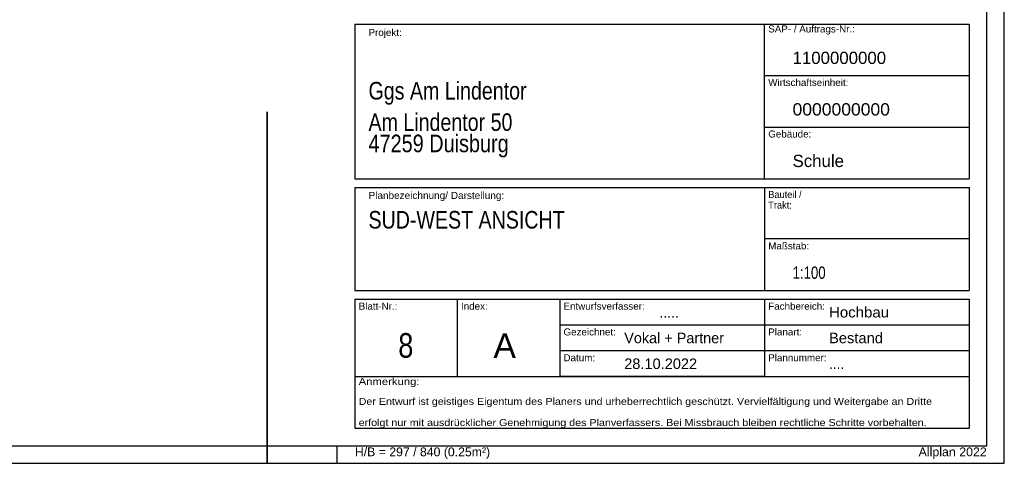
# Model space of a CAD drawing. Header units: metres. Extents: x 0 to 0.84, y 0 to 0.297.
# Tile 27 of 51: x 0.56 to 0.84, y 0 to 0.126. Entities that reach past the tile are written whole.
import ezdxf

# ---------------------------------------------------------------- set-up
doc = ezdxf.new("R2010")
doc.units = ezdxf.units.M
doc.linetypes.add('Teckovana 0.5x', pattern=[0.04, 0, -0.04])
for name, color, linetype, lineweight in [('Allgemein01', 7, 'Continuous', 13), ('Legende_ Beschreibung', 7, 'Continuous', 25), ('Standard', 7, 'Continuous', 25)]:
    doc.layers.add(name, color=color, linetype=linetype, lineweight=lineweight)
doc.styles.add('ARIAL', font='ARIAL.TTF')

msp = doc.modelspace()

# ---------------------------------------------------------------- linework, layer by layer
at = {"layer": 'Allgemein01', "color": 52, "linetype": 'Continuous', "lineweight": 13, "true_color": 0xc8c832, "transparency": 33554687}
for q in [(0.835, 0.0254), (0.823, 0.005)]:
    msp.add_line((0.835, 0.005), q, dxfattribs=at)
at = {"layer": 'Legende_ Beschreibung', "color": 7, "linetype": 'Continuous', "lineweight": 25, "transparency": 33554687}
for p, q in [((0.655, 0.125), (0.655, 0.081)), ((0.655, 0.125), (0.83, 0.125)), ((0.77167, 0.081), (0.77167, 0.125)), ((0.83, 0.125), (0.83, 0.081)), ((0.77167, 0.11033), (0.83, 0.11033)), ((0.77167, 0.09567), (0.83, 0.09567)), ((0.655, 0.081), (0.83, 0.081)), ((0.655, 0.0785), (0.83, 0.0785)), ((0.655, 0.0785), (0.655, 0.04917)), ((0.77167, 0.0785), (0.77167, 0.04917)), ((0.83, 0.0785), (0.83, 0.04917)), ((0.83, 0.06384), (0.77167, 0.06384)), ((0.655, 0.04917), (0.83, 0.04917)), ((0.655, 0.04667), (0.83, 0.04667)), ((0.655, 0.04667), (0.655, 0.01)), ((0.68414, 0.04667), (0.68414, 0.02467)), ((0.71334, 0.04667), (0.71334, 0.02467)), ((0.77167, 0.04667), (0.77167, 0.02467)), ((0.83, 0.04667), (0.83, 0.01)), ((0.77167, 0.03933), (0.71334, 0.03933)), ((0.83, 0.03933), (0.77167, 0.03933)), ((0.77167, 0.032), (0.71334, 0.032)), ((0.83, 0.032), (0.77167, 0.032)), ((0.655, 0.02467), (0.83, 0.02467)), ((0.655, 0.02467), (0.83, 0.02467)), ((0.655, 0.02467), (0.83, 0.02467)), ((0.655, 0.02467), (0.83, 0.02467)), ((0.77167, 0.02467), (0.71334, 0.02467)), ((0.655, 0.01), (0.83, 0.01))]:
    msp.add_line(p, q, dxfattribs=at)
at = {"layer": 'Standard', "color": 7, "linetype": 'Teckovana 0.5x', "lineweight": 35, "transparency": 33554687}
msp.add_line((0.63, 0), (0.63, 0.297), dxfattribs=at)
at = {"layer": 'Standard', "color": 7, "linetype": 'Continuous', "lineweight": 25, "transparency": 33554687}
msp.add_line((0.65, 0), (0.65, 0.005), dxfattribs=at)
for points in [[(0, 0), (0.84, 0), (0.84, 0.297), (0, 0.297), (0, 0)], [(0.005, 0.005), (0.835, 0.005), (0.835, 0.292), (0.005, 0.292), (0.005, 0.005)]]:
    msp.add_lwpolyline(points, close=True, dxfattribs=at)

# ---------------------------------------------------------------- texts
at = {"layer": 'Legende_ Beschreibung', "color": 7, "linetype": 'Continuous', "lineweight": 18, "transparency": 33554687, "char_height": 0.002, "attachment_point": 7, "style": 'ARIAL'}
for s, insert, width in [('\\W1.00;SAP- / Auftrags-Nr.:', (0.77275, 0.12202), 0.0257001), ('\\W1.00;Projekt:', (0.65888, 0.12101), 0.0105006), ('\\W1.00;Wirtschaftseinheit:', (0.77275, 0.10736), 0.0239028), ('\\W1.00;Gebäude:', (0.77275, 0.09269), 0.0133369), ('\\W1.02;Planbezeichnung/ Darstellung:', (0.65888, 0.07465), 0.0395312), ('\\W1.00;Maßstab:', (0.77275, 0.06086), 0.0126667), ('\\W1.00;Blatt-Nr.:', (0.65608, 0.04369), 0.0120324), ('\\W1.00;Index:', (0.68522, 0.04369), 0.0086332), ('\\W1.00;Entwurfsverfasser:', (0.71442, 0.04369), 0.0242023), ('\\W1.00;Fachbereich:', (0.77275, 0.04369), 0.0172375), ('\\W1.00;Gezeichnet:', (0.71442, 0.03636), 0.0159694), ('\\W1.00;Planart:', (0.77275, 0.03636), 0.0106684), ('\\W1.00;Datum:', (0.71442, 0.02902), 0.0100339), ('\\W1.00;Plannummer:', (0.77275, 0.02902), 0.0177042), ('\\W1.15;Anmerkung:', (0.65608, 0.02169), 0.0185574)]:
    msp.add_mtext(s, dxfattribs=dict(at, insert=insert, width=width))
at = {"layer": 'Legende_ Beschreibung', "color": 7, "linetype": 'Continuous', "lineweight": 35, "transparency": 33554687, "char_height": 0.0035, "attachment_point": 4, "style": 'ARIAL'}
for s, insert, width in [('\\W0.98;1100000000', (0.77968, 0.11537), 0.0288541), ('\\W1.02;0000000000', (0.77968, 0.10071), 0.0294716)]:
    msp.add_mtext(s, dxfattribs=dict(at, insert=insert, width=width))
at = {"layer": 'Legende_ Beschreibung', "color": 7, "linetype": 'Continuous', "lineweight": 25, "transparency": 33554687, "char_height": 0.002, "attachment_point": 1, "line_spacing_factor": 0.903614, "style": 'ARIAL'}
for s, insert, width in [('\\A1;{\\fArial|i0|b0;\\H0.002000;\\W0.941867;\\C7;Bauteil /}\\P{\\fArial|i0|b0;\\H0.002000;\\W0.941867;\\C7;Trakt:}\\P', (0.77275, 0.07752), 0.0104877), ('\\A1;{\\fArial|i0|b0;\\H0.002000;\\W1.091089;\\C7;Der Entwurf ist geistiges Eigentum des Planers und urheberrechtlich geschützt. Vervielfältigung und Weitergabe an Dritte }\\P}\\P{\\fArial|i0|b0;\\H0.002000;\\W1.091089;\\C7;erfolgt nur mit ausdrücklicher Genehmigung des Planverfassers. Bei Missbrauch bleiben rechtliche Schritte vorbehalten.}\\P', (0.65608, 0.01862), 0.1660692)]:
    msp.add_mtext(s, dxfattribs=dict(at, insert=insert, width=width))
at = {"layer": 'Legende_ Beschreibung', "color": 7, "linetype": 'Continuous', "lineweight": 25, "transparency": 33554687, "char_height": 0.003, "attachment_point": 4, "style": 'ARIAL'}
for s, insert, width in [('\\W1.02;Hochbau', (0.79006, 0.04298), 0.0185927), ('\\W0.96;.....', (0.74173, 0.04298), 0.0070762), ('\\W0.98;Vokal + Partner', (0.73173, 0.03565), 0.029992), ('\\W1.00;Bestand', (0.79006, 0.03565), 0.0169541), ('\\W0.93;....', (0.79006, 0.02831), 0.0057644)]:
    msp.add_mtext(s, dxfattribs=dict(at, insert=insert, width=width))
at = {"layer": 'Legende_ Beschreibung', "color": 7, "linetype": 'Continuous', "lineweight": 70, "transparency": 33554687, "insert": (0.69448, 0.03), "char_height": 0.007, "width": 0.0098866, "attachment_point": 7, "style": 'ARIAL'}
msp.add_mtext('\\W0.98;A', dxfattribs=at)
at = {"layer": 'Standard', "color": 7, "linetype": 'Continuous', "lineweight": 50, "transparency": 33554687, "char_height": 0.005, "attachment_point": 7, "style": 'ARIAL'}
for s, insert, width in [('\\W0.80;Ggs Am Lindentor', (0.65888, 0.10203), 0.0472064), ('\\W0.80;Am Lindentor 50', (0.65888, 0.09453), 0.0432086), ('\\W0.81;47259 Duisburg', (0.65888, 0.08703), 0.0417466), ('\\W0.80;SUD-WEST ANSICHT', (0.65888, 0.06674), 0.0580036)]:
    msp.add_mtext(s, dxfattribs=dict(at, insert=insert, width=width))
at = {"layer": 'Standard', "color": 7, "linetype": 'Continuous', "lineweight": 35, "transparency": 33554687, "char_height": 0.0035, "style": 'ARIAL'}
for s, insert, width, attachment_point in [('\\W0.98;Schule', (0.77968, 0.08604), 0.0164712, 4), ('\\W0.77;1:100', (0.77968, 0.05246), 0.0111915, 7)]:
    msp.add_mtext(s, dxfattribs=dict(at, insert=insert, width=width, attachment_point=attachment_point))
at = {"layer": 'Standard', "color": 7, "linetype": 'Continuous', "lineweight": 70, "transparency": 33554687, "insert": (0.66951, 0.0335), "char_height": 0.007, "width": 0.0071595, "attachment_point": 5, "style": 'ARIAL'}
msp.add_mtext('\\W0.79;8', dxfattribs=at)
at = {"layer": 'Standard', "color": 7, "linetype": 'Continuous', "lineweight": 25, "transparency": 33554687, "style": 'ARIAL'}
for s, insert, char_height, width, attachment_point in [('\\W0.99;28.10.2022', (0.73173, 0.02831), 0.003, 0.022591, 4), ('\\W1.00;H/B = 297 / 840 (0.25m²)', (0.655, 0.00125), 0.0025, 0.0398778, 7), ('\\W1.01;Allplan 2022', (0.835, 0.00125), 0.0025, 0.0206338, 9)]:
    msp.add_mtext(s, dxfattribs=dict(at, insert=insert, char_height=char_height, width=width, attachment_point=attachment_point))

doc.saveas('drawing.dxf')
